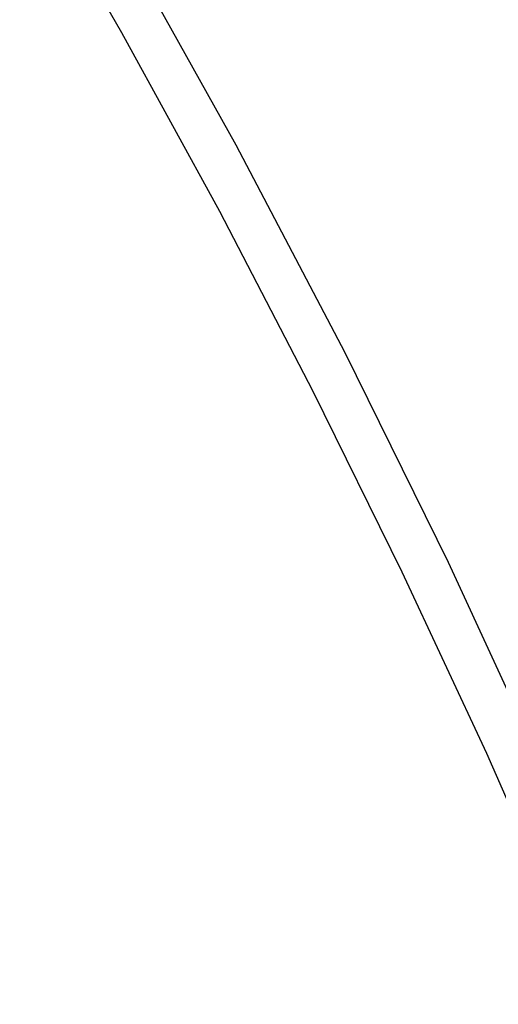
# Model space of a CAD drawing. Header units: millimetres. Extents: x -2637 to -1637, y 678 to 1678.
# Tile 40 of 256: x -2401.48 to -2398.99, y 1063.11 to 1068.22. Entities that reach past the tile are written whole.
import ezdxf

# ---------------------------------------------------------------- set-up
doc = ezdxf.new("R2010")
doc.units = ezdxf.units.MM
doc.layers.add('Make2D$B.SHOW mini', color=7, linetype='Continuous', true_color=0x000000)

msp = doc.modelspace()

# ---------------------------------------------------------------- linework, layer by layer
at = {"layer": 'Make2D$B.SHOW mini', "color": 18, "lineweight": -3, "true_color": 0x000000}
for points in [[(-2395.0613, 1047.7181), (-2395.0951, 1048.6893), (-2395.1563, 1049.6709), (-2395.2448, 1050.661), (-2395.3604, 1051.6577), (-2395.5026, 1052.6591), (-2395.671, 1053.6633), (-2395.8651, 1054.6683), (-2396.0841, 1055.6723), (-2396.3275, 1056.6734), (-2396.5943, 1057.6699), (-2396.8837, 1058.6599), (-2397.1948, 1059.6419), (-2397.5265, 1060.6141), (-2397.8779, 1061.5751), (-2398.2478, 1062.5233), (-2398.6388, 1063.4658), (-2399.0538, 1064.4092), (-2399.4927, 1065.3519), (-2399.9554, 1066.292), (-2400.4414, 1067.2277), (-2400.9503, 1068.1573), (-2401.4816, 1069.0788)], [(-2394.8422, 1047.2368), (-2394.8536, 1048.0157), (-2394.8828, 1048.7994), (-2394.9297, 1049.5868), (-2394.994, 1050.377), (-2395.0754, 1051.1689), (-2395.1734, 1051.9615), (-2395.2877, 1052.7539), (-2395.4179, 1053.545), (-2395.5636, 1054.334), (-2395.7242, 1055.12), (-2395.8994, 1055.9021), (-2396.0885, 1056.6794), (-2396.3725, 1057.7466), (-2396.6881, 1058.8251), (-2397.0356, 1059.9126), (-2397.4152, 1061.0068), (-2397.8269, 1062.1054), (-2398.2706, 1063.2059), (-2398.7459, 1064.3056), (-2399.2525, 1065.4019), (-2399.7897, 1066.492), (-2400.3568, 1067.5731), (-2400.9528, 1068.6426)]]:
    msp.add_lwpolyline(points, dxfattribs=at)

doc.saveas('drawing.dxf')
